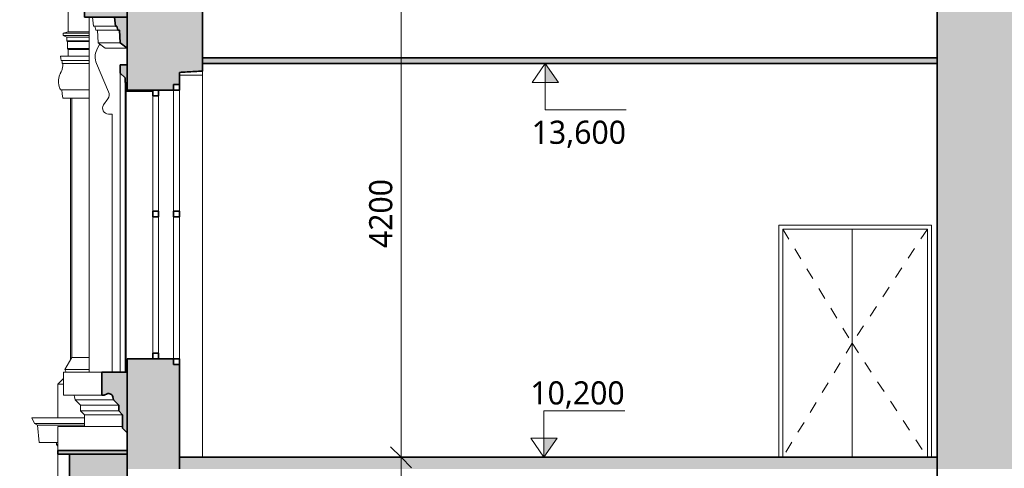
# Model space of a CAD drawing. Header units: metres. Extents: x -2.8 to 28.4, y -7 to 24.8.
# Tile 6 of 14: x -0.6 to 7.9, y 10.1 to 14. Entities that reach past the tile are written whole.
import ezdxf

# ---------------------------------------------------------------- set-up
doc = ezdxf.new("R2010")
doc.units = ezdxf.units.M
doc.linetypes.add('AV - Carkovana 2mm', pattern=[0.0027, 0.002, -0.0007])
for name, color, linetype, lineweight in [('AV-KOTY', 7, 'Continuous', 5), ('AV-KOTY-100', 7, 'Continuous', 5), ('AV-SRAFY', 7, 'Continuous', 35), ('AV-STAVBA', 7, 'Continuous', 18)]:
    doc.layers.add(name, color=color, linetype=linetype, lineweight=lineweight)
doc.styles.add('Trebuchet MS', font='trebuc.ttf', dxfattribs={"height": 0.2})
doc.dimstyles.new('2_mm_-_O_-_Blue_-_mm', dxfattribs={"dimscale": 0.3048, "dimtxt": 0.20619, "dimasz": 0.590551, "dimexe": 0.393701, "dimexo": 0.0625, "dimgap": 0.065617, "dimtad": 1, "dimdec": 0, "dimlfac": 1000, "dimzin": 0, "dimdsep": 46, "dimtxsty": 'Trebuchet MS', "dimblk1": 'OBLIQUE', "dimblk2": 'OBLIQUE', "dimsah": 1, "dimcen": 0.09, "dimazin": 0, "dimtfac": 1, "dimtdec": 4, "dimtix": 1, "dimtmove": 0, "dimatfit": 3, "dimfxl": 0.984252, "dimfxlon": 1, "dimtvp": 1, "dimtfill": 1, "dimtolj": 1, "dimtzin": 0, "dimarcsym": 2})

# ---------------------------------------------------------------- blocks, each defined once
blk = doc.blocks.new('DO_2-L_Ocel_ - 1250x1970-V1-Řez A-A_')
at = {"layer": 'AV-STAVBA'}
for p, q in [((7.3082, 12.205), (5.9882, 12.205)), ((5.9882, 12.205), (5.9882, 10.2)), ((6.0232, 10.2), (6.0232, 12.17)), ((6.0232, 12.17), (7.2732, 12.17)), ((6.6232, 12.17), (6.6232, 10.2)), ((6.6232, 10.2), (6.6232, 12.17)), ((7.2732, 12.17), (7.2732, 10.2)), ((7.3082, 10.2), (7.3082, 12.205))]:
    blk.add_line(p, q, dxfattribs=at)
at = {"layer": 'AV-STAVBA', "linetype": 'AV - Carkovana 2mm'}
for p, q in [((6.0232, 12.17), (6.6232, 11.185)), ((7.2732, 12.17), (6.6232, 11.185)), ((6.6232, 11.185), (6.0232, 10.2)), ((6.6232, 11.185), (7.2732, 10.2))]:
    blk.add_line(p, q, dxfattribs=at)
blk = doc.blocks.new('WI_2-2_dvojité_bez středního sloupku - 1250x2320-1217601-Řez A-A_')
at = {"layer": 'AV-STAVBA', "lineweight": 35}
for p, q in [((0.6282, 13.37), (0.5782, 13.37)), ((0.5782, 13.37), (0.5782, 13.32)), ((0.6282, 13.32), (0.6282, 13.37)), ((0.7582, 13.42), (0.7582, 13.37)), ((0.8082, 13.42), (0.7582, 13.42)), ((0.7582, 13.37), (0.8082, 13.37)), ((0.8082, 13.37), (0.8082, 13.42)), ((0.5782, 13.32), (0.6282, 13.32)), ((0.6282, 12.325), (0.5782, 12.325)), ((0.5782, 12.325), (0.5782, 12.275)), ((0.5782, 12.275), (0.6282, 12.275)), ((0.6282, 12.275), (0.6282, 12.325)), ((0.7582, 12.325), (0.7582, 12.275)), ((0.8082, 12.325), (0.7582, 12.325)), ((0.7582, 12.275), (0.8082, 12.275)), ((0.8082, 12.275), (0.8082, 12.325)), ((0.6282, 11.1), (0.5782, 11.1)), ((0.5782, 11.1), (0.5782, 11.05)), ((0.6282, 11.05), (0.6282, 11.1)), ((0.5782, 11.05), (0.6282, 11.05)), ((0.7582, 11.05), (0.7582, 11)), ((0.8082, 11.05), (0.7582, 11.05)), ((0.7582, 11), (0.8082, 11)), ((0.8082, 11), (0.8082, 11.05))]:
    blk.add_line(p, q, dxfattribs=at)
at = {"layer": 'AV-STAVBA'}
for p, q in [((0.7582, 12.325), (0.7582, 13.37)), ((0.8082, 12.325), (0.8082, 13.37)), ((0.5782, 13.32), (0.5782, 12.325)), ((0.6282, 13.32), (0.6282, 12.325)), ((0.5782, 12.275), (0.5782, 11.1)), ((0.6282, 12.275), (0.6282, 11.1)), ((0.7582, 11.05), (0.7582, 12.275)), ((0.8082, 11.05), (0.8082, 12.275))]:
    blk.add_line(p, q, dxfattribs=at)
blk = doc.blocks.new('Tympanon a šambrána 2NP3 - Tympanon a šambrána 2NP-1609617-Řez A-A_')
at = {"layer": 'AV-STAVBA'}
for points in [[(0.3582, 9.9597), (0.3582, 10.2258), (-0.1418, 10.2258), (-0.1418, 9.9597), (0.3275, 9.9597)], [(0.1182, 9.4058), (0.1182, 9.551), (0.0282, 9.551), (0.0557, 9.5034), (0.0557, 9.4534), (0.0907, 9.4534), (0.1004, 9.4366)], [(0.3275, 9.241), (0.3582, 9.241), (0.3582, 9.551), (0.1182, 9.551), (0.1182, 9.241), (0.1295, 9.241)], [(0.1382, 9.106), (0.3582, 9.106), (0.3582, 9.241), (0.1382, 9.241)]]:
    blk.add_hatch(color=256, dxfattribs=at).paths.add_polyline_path(points)
h = blk.add_hatch(color=256, dxfattribs=at)
h.paths.add_polyline_path([(-0.0686, 9.551), (0.3582, 9.551), (0.3582, 9.701), (-0.0918, 9.701), (-0.0918, 9.551)])
h.paths.add_polyline_path([(-0.0686, 9.7469), (0.3582, 9.7469), (0.3582, 9.9597), (-0.0918, 9.9597), (-0.0918, 9.7469)])
at = {"layer": 'AV-STAVBA', "lineweight": 35}
for p, q in [((-0.1418, 10.2258), (-0.1418, 9.9597)), ((0.3582, 10.2258), (-0.1418, 10.2258)), ((0.3582, 9.9597), (0.3582, 10.2258)), ((-0.1418, 9.9597), (0.3582, 9.9597)), ((-0.0918, 9.9597), (-0.0918, 9.7469)), ((0.3582, 9.9597), (-0.0918, 9.9597)), ((0.3582, 9.7469), (0.3582, 9.9597)), ((-0.0918, 9.7469), (0.3582, 9.7469)), ((-0.0918, 9.701), (-0.0918, 9.551)), ((0.3582, 9.701), (-0.0918, 9.701)), ((0.3582, 9.551), (0.3582, 9.701)), ((-0.0918, 9.551), (0.3582, 9.551)), ((0.1182, 9.551), (0.0282, 9.551)), ((0.0282, 9.551), (0.0557, 9.5034)), ((0.1182, 9.4058), (0.1182, 9.551)), ((0.1182, 9.551), (0.1182, 9.241)), ((0.3582, 9.551), (0.1182, 9.551)), ((0.3582, 9.241), (0.3582, 9.551)), ((0.0557, 9.5034), (0.0557, 9.4534)), ((0.0557, 9.4534), (0.0907, 9.4534)), ((0.0907, 9.4534), (0.1182, 9.4058)), ((0.1182, 9.241), (0.3582, 9.241)), ((0.1382, 9.241), (0.1382, 9.106)), ((0.3582, 9.241), (0.1382, 9.241)), ((0.3582, 9.106), (0.3582, 9.241)), ((0.1382, 9.106), (0.3582, 9.106))]:
    blk.add_line(p, q, dxfattribs=at)
at = {"layer": 'AV-STAVBA'}
for p, q in [((-0.1418, 9.7095), (-0.1418, 9.9597)), ((-0.0918, 9.7095), (-0.1418, 9.7095)), ((-0.0918, 9.701), (-0.0918, 9.7469)), ((0.0582, 9.106), (0.1382, 9.106)), ((0.0666, 9.0265), (0.0582, 9.106)), ((0.3582, 9.0265), (0.0666, 9.0265)), ((0.0856, 8.9927), (0.0766, 9.0265)), ((0.3582, 8.9927), (0.0856, 8.9927)), ((0.1064, 8.8828), (0.1006, 8.9927)), ((0.1137, 8.866), (0.0943, 8.8245)), ((0.1682, 8.8377), (0.1064, 8.8828)), ((0.3582, 8.8828), (0.1064, 8.8828)), ((0.1294, 8.866), (0.1137, 8.866)), ((0.3582, 8.8377), (0.1682, 8.8377)), ((0.0922, 8.7065), (0.1962, 8.4615)), ((0.1896, 8.3989), (0.1537, 8.3475)), ((0.1946, 8.2688), (0.2282, 8.2688)), ((0.2282, 8.2688), (0.2282, 6.2))]:
    blk.add_line(p, q, dxfattribs=at)
for centre, radius, start, end in [((0.2257, 8.7632), 0.145, 155, 203), ((0.1364, 8.4361), 0.065, 325, 23), ((0.1946, 8.3188), 0.05, 145, 270)]:
    blk.add_arc(centre, radius, start, end, dxfattribs=at)
blk = doc.blocks.new('Podokenní římsa 3NP - Podokenní římsa 3NP-1611802-Řez A-A_')
at = {"layer": 'AV-STAVBA'}
blk.add_hatch(color=256, dxfattribs=at).paths.add_polyline_path([(0.3582, 10.4115), (0.3582, 10.935), (0.1382, 10.935), (0.1382, 10.735), (0.1582, 10.735), (0.1837, 10.7469), (0.1991, 10.7502), (0.2144, 10.7464), (0.2265, 10.7362), (0.2329, 10.7218), (0.2377, 10.697), (0.2837, 10.651), (0.2837, 10.601), (0.3182, 10.5665), (0.3182, 10.4515), (0.3275, 10.4422)])
for p, q in [((-0.1918, 10.935), (0.1382, 10.935)), ((-0.1918, 10.735), (-0.1918, 10.935)), ((0.1382, 10.735), (-0.1918, 10.735)), ((-0.0923, 10.697), (-0.0971, 10.7218)), ((-0.0463, 10.651), (-0.0923, 10.697)), ((0.2377, 10.697), (-0.0923, 10.697)), ((-0.0463, 10.601), (-0.0463, 10.651)), ((0.2837, 10.651), (-0.0463, 10.651)), ((-0.0118, 10.5665), (-0.0463, 10.601)), ((0.2837, 10.601), (-0.0463, 10.601)), ((-0.0118, 10.4659), (-0.0118, 10.5665)), ((0.3182, 10.5665), (-0.0118, 10.5665))]:
    blk.add_line(p, q, dxfattribs=at)
at = {"layer": 'AV-STAVBA', "lineweight": 35}
for p, q in [((0.3582, 10.935), (0.1382, 10.935)), ((0.1382, 10.935), (0.1382, 10.735)), ((0.3582, 10.4115), (0.3582, 10.935)), ((0.1382, 10.735), (0.1582, 10.735)), ((0.1582, 10.735), (0.1837, 10.7469)), ((0.2329, 10.7218), (0.2377, 10.697)), ((0.2377, 10.697), (0.2837, 10.651)), ((0.2837, 10.651), (0.2837, 10.601)), ((0.2837, 10.601), (0.3182, 10.5665)), ((0.3182, 10.5665), (0.3182, 10.4515)), ((0.3182, 10.4515), (0.3582, 10.4115))]:
    blk.add_line(p, q, dxfattribs=at)
blk.add_arc((0.1985, 10.7152), 0.035, 11, 115, dxfattribs=at)
at = {"layer": 'AV-STAVBA'}
blk.add_open_spline([(-0.0971, 10.7218), (-0.0977, 10.7248), (-0.0992, 10.7292), (-0.1016, 10.7334), (-0.1026, 10.7349), (-0.1028, 10.7352)], degree=3, knots=[0, 0, 0, 0, 0.1428571, 0.2142857, 0.2290641, 0.2290641, 0.2290641, 0.2290641], dxfattribs=at)
for points in [[(0.2155, 10.7458), (0.2151, 10.746), (0.2144, 10.7464), (0.2136, 10.7467), (0.2132, 10.7469)], [(0.2272, 10.7351), (0.2268, 10.7357), (0.2264, 10.7363), (0.226, 10.7368)]]:
    blk.add_open_spline(points, degree=3, dxfattribs=at)
blk = doc.blocks.new('Tympanon a šambrána 3NP4 - Tympanon a šambrána 2NP-1615841-Řez A-A_')
at = {"layer": 'AV-STAVBA'}
h = blk.add_hatch(color=256, dxfattribs=at)
h.paths.add_polyline_path([(-0.0118, 14.001), (0.3582, 14.001), (0.3582, 14.121), (-0.0118, 14.121)])
h.paths.add_polyline_path([(0.1295, 14.3195), (0.3582, 14.3195), (0.3582, 14.6407), (-0.0704, 14.6407), (-0.0704, 14.3195), (-0.0686, 14.3195)])
for points in [[(0.3582, 13.7327), (0.3582, 14.001), (0.2482, 14.001), (0.2566, 13.9215), (0.2666, 13.9215), (0.2756, 13.8877), (0.2906, 13.8877), (0.2964, 13.7778), (0.3275, 13.7551)], [(0.5255, 13.36), (0.5782, 13.36), (0.5782, 13.37), (0.3582, 13.37), (0.3582, 13.59), (0.297, 13.59), (0.297, 13.5177), (0.3394, 13.4753), (0.3394, 13.4403), (0.3482, 13.425), (0.3482, 13.36)]]:
    blk.add_hatch(color=256, dxfattribs=at).paths.add_polyline_path(points)
at = {"layer": 'AV-STAVBA', "lineweight": 35}
for p, q in [((0.3582, 14.6407), (-0.0704, 14.6407)), ((-0.0704, 14.6407), (-0.0704, 14.3195)), ((0.3582, 14.3195), (0.3582, 14.6407)), ((-0.0704, 14.3195), (0.3582, 14.3195)), ((-0.0118, 14.121), (-0.0118, 14.001)), ((0.3582, 14.121), (-0.0118, 14.121)), ((0.3582, 14.001), (0.3582, 14.121)), ((-0.0118, 14.001), (0.3582, 14.001)), ((0.3582, 14.001), (0.2482, 14.001)), ((0.2482, 14.001), (0.2566, 13.9215)), ((0.3582, 13.7327), (0.3582, 14.001)), ((0.2566, 13.9215), (0.2666, 13.9215)), ((0.2666, 13.9215), (0.2756, 13.8877)), ((0.2756, 13.8877), (0.2906, 13.8877)), ((0.2906, 13.8877), (0.2964, 13.7778)), ((0.2964, 13.7778), (0.3582, 13.7327)), ((0.3582, 13.59), (0.297, 13.59)), ((0.297, 13.59), (0.297, 13.5177)), ((0.3582, 13.37), (0.3582, 13.59)), ((0.297, 13.5177), (0.3394, 13.4753)), ((0.3394, 13.4753), (0.3394, 13.4403)), ((0.3394, 13.4403), (0.3482, 13.425)), ((0.3482, 13.425), (0.3482, 13.36)), ((0.5782, 13.37), (0.3582, 13.37)), ((0.5782, 13.36), (0.5782, 13.37)), ((0.3482, 13.36), (0.5782, 13.36))]:
    blk.add_line(p, q, dxfattribs=at)
at = {"layer": 'AV-STAVBA'}
for p, q in [((-0.0704, 14.061), (-0.0704, 14.3204)), ((-0.0118, 14.061), (-0.0704, 14.061)), ((0.0666, 13.9215), (0.0582, 14.001)), ((0.2566, 13.9215), (0.0666, 13.9215)), ((0.0856, 13.8877), (0.0766, 13.9215)), ((0.2756, 13.8877), (0.0856, 13.8877)), ((0.1064, 13.7778), (0.1006, 13.8877)), ((0.1137, 13.761), (0.0943, 13.7195)), ((0.1682, 13.7327), (0.1064, 13.7778)), ((0.2964, 13.7778), (0.1064, 13.7778)), ((0.1294, 13.761), (0.1137, 13.761)), ((0.3582, 13.7327), (0.1682, 13.7327)), ((0.0922, 13.6015), (0.1962, 13.3565)), ((0.297, 13.5177), (0.297, 10.935)), ((0.3394, 13.4403), (0.3394, 10.935)), ((0.1896, 13.2939), (0.1537, 13.2425)), ((0.3482, 13.36), (0.3482, 10.935)), ((0.1946, 13.1638), (0.2282, 13.1638)), ((0.2282, 13.1638), (0.2282, 10.935))]:
    blk.add_line(p, q, dxfattribs=at)
for centre, radius, start, end in [((0.2257, 13.6582), 0.145, 155, 203), ((0.1364, 13.3311), 0.065, 325, 23), ((0.1946, 13.2138), 0.05, 145, 270)]:
    blk.add_arc(centre, radius, start, end, dxfattribs=at)
blk = doc.blocks.new('Šambrána krajní_2NP - Šambrána krajní_2NP-1626826-Řez A-A_')
at = {"layer": 'AV-STAVBA'}
for p, q in [((-0.5718, 14.6476), (-0.5718, 14.6787)), ((-0.5718, 14.5075), (-0.5718, 14.6476)), ((-0.1818, 14.6476), (-0.5718, 14.6476)), ((-0.1818, 14.5075), (-0.5718, 14.5075)), ((-0.476, 14.4521), (-0.5018, 14.5075)), ((-0.4471, 14.4355), (-0.476, 14.4521)), ((-0.1818, 14.4521), (-0.476, 14.4521)), ((-0.4326, 14.2694), (-0.4471, 14.4355)), ((-0.1818, 14.4355), (-0.4471, 14.4355)), ((-0.1818, 14.2694), (-0.4326, 14.2694)), ((-0.2649, 14.2495), (-0.2649, 14.2694)), ((-0.2452, 14.2298), (-0.2649, 14.2495)), ((-0.0704, 14.2495), (-0.2649, 14.2495)), ((-0.2415, 14.1868), (-0.2452, 14.2298)), ((-0.0704, 14.2298), (-0.2452, 14.2298)), ((-0.0704, 14.1868), (-0.2415, 14.1868)), ((-0.2102, 14.1683), (-0.2102, 14.1868)), ((-0.1984, 14.1566), (-0.2102, 14.1683)), ((-0.0704, 14.1683), (-0.2102, 14.1683)), ((-0.1796, 14.1163), (-0.1984, 14.1566)), ((-0.0704, 14.1566), (-0.1984, 14.1566)), ((-0.1518, 14.0765), (-0.1796, 14.1163)), ((-0.0704, 14.1163), (-0.1796, 14.1163)), ((-0.0704, 14.0765), (-0.1518, 14.0765)), ((-0.1518, 13.8734), (-0.1518, 14.0765)), ((-0.1974, 13.8612), (-0.1518, 13.8734)), ((-0.1518, 13.8734), (0.0282, 13.8734)), ((-0.1974, 13.8412), (-0.1974, 13.8612)), ((0.0282, 13.8612), (-0.1974, 13.8612)), ((-0.1657, 13.8264), (-0.1974, 13.8412)), ((0.0282, 13.8412), (-0.1974, 13.8412)), ((-0.1657, 13.7964), (-0.1657, 13.8264)), ((0.0282, 13.8264), (-0.1657, 13.8264)), ((-0.1587, 13.7894), (-0.1657, 13.7964)), ((0.0282, 13.7964), (-0.1657, 13.7964)), ((-0.1587, 13.7294), (-0.1587, 13.7894)), ((0.0282, 13.7894), (-0.1587, 13.7894)), ((-0.1518, 13.7225), (-0.1587, 13.7294)), ((0.0282, 13.7294), (-0.1587, 13.7294)), ((0.0282, 13.7225), (-0.1518, 13.7225)), ((-0.1518, 13.6625), (-0.1518, 13.7225)), ((0.0282, 13.6625), (-0.2197, 13.6625)), ((0.0282, 13.6249), (-0.2141, 13.6249)), ((0.0282, 13.6014), (-0.2039, 13.6014)), ((-0.214, 13.3716), (0.0282, 13.3716)), ((-0.214, 13.3716), (-0.2075, 13.3716)), ((-0.214, 13.3716), (-0.2075, 13.3716)), ((-0.214, 13.3716), (-0.2075, 13.3716)), ((0.0282, 13.3013), (-0.1993, 13.3013)), ((-0.1318, 11.0439), (-0.1318, 13.3013)), ((-0.1318, 13.3013), (-0.1218, 13.3013)), ((-0.1218, 13.3013), (-0.1218, 11.0613)), ((-0.1218, 11.0613), (-0.1218, 13.3013)), ((0.0282, 13.3013), (-0.1218, 13.3013)), ((-0.1818, 10.9573), (-0.1218, 11.0613)), ((-0.1218, 11.0613), (-0.1218, 11.0613)), ((-0.1218, 11.0613), (0.0282, 11.0613)), ((-0.1689, 10.935), (-0.1818, 10.9573)), ((0.0282, 10.9573), (-0.1818, 10.9573)), ((-0.2426, 10.8309), (-0.1928, 10.8807)), ((-0.2426, 10.5413), (-0.2426, 10.8309)), ((-0.1918, 10.8309), (-0.2426, 10.8309)), ((-0.4668, 10.5413), (-0.0118, 10.5413)), ((-0.4435, 10.4914), (-0.4668, 10.5413)), ((-0.4176, 10.4764), (-0.4435, 10.4914)), ((-0.0118, 10.4914), (-0.4435, 10.4914)), ((-0.4045, 10.327), (-0.4176, 10.4764)), ((-0.0118, 10.4764), (-0.4176, 10.4764)), ((-0.2418, 10.327), (-0.4045, 10.327)), ((-0.2536, 10.309), (-0.2536, 10.327)), ((-0.2418, 10.2972), (-0.2536, 10.309)), ((-0.2418, 10.309), (-0.2536, 10.309)), ((-0.1518, 9.869), (-0.1518, 9.9308)), ((-0.2318, 9.869), (-0.1418, 9.869)), ((-0.1974, 9.8199), (-0.2318, 9.869)), ((-0.1974, 9.7999), (-0.1974, 9.8199)), ((-0.1418, 9.8199), (-0.1974, 9.8199)), ((-0.1657, 9.7851), (-0.1974, 9.7999)), ((-0.1418, 9.7999), (-0.1974, 9.7999)), ((-0.1657, 9.7551), (-0.1657, 9.7851)), ((-0.1418, 9.7851), (-0.1657, 9.7851)), ((-0.1587, 9.7482), (-0.1657, 9.7551)), ((-0.1418, 9.7551), (-0.1657, 9.7551)), ((-0.1587, 9.6882), (-0.1587, 9.7482)), ((-0.1418, 9.7482), (-0.1587, 9.7482)), ((-0.1518, 9.6812), (-0.1587, 9.6882)), ((-0.0918, 9.6882), (-0.1587, 9.6882)), ((-0.0918, 9.6812), (-0.1518, 9.6812)), ((-0.1518, 9.5613), (-0.1518, 9.6812)), ((-0.0918, 9.5613), (-0.2197, 9.5613)), ((0.0282, 9.5237), (-0.2141, 9.5237)), ((0.0282, 9.5002), (-0.2039, 9.5002)), ((-0.214, 9.2704), (0.0282, 9.2704)), ((-0.214, 9.2704), (-0.2075, 9.2704)), ((-0.214, 9.2704), (-0.2075, 9.2704)), ((-0.214, 9.2704), (-0.2075, 9.2704)), ((0.0282, 9.2), (-0.1993, 9.2)), ((-0.1318, 6.525), (-0.1318, 9.2)), ((-0.1318, 9.2), (-0.1218, 9.2)), ((-0.1218, 9.2), (-0.1218, 6.525)), ((-0.1218, 6.525), (-0.1218, 9.2)), ((0.0282, 9.2), (-0.1218, 9.2)), ((-0.1593, 6.46), (-0.1218, 6.525)), ((-0.1218, 6.525), (-0.1318, 6.525)), ((-0.1218, 6.525), (0.0282, 6.525)), ((-0.1973, 6.381), (-0.1443, 6.4341)), ((-0.1443, 6.4341), (-0.1593, 6.46)), ((0.0282, 6.46), (-0.1593, 6.46)), ((0.0282, 6.4341), (-0.1443, 6.4341)), ((-0.1973, 6.2), (-0.1973, 6.381)), ((0.0282, 6.381), (-0.1973, 6.381))]:
    blk.add_line(p, q, dxfattribs=at)
at = {"layer": 'AV-STAVBA', "flags": 128}
for points in [[(-0.2197, 13.6625), (-0.2169, 13.6438), (-0.2141, 13.6249)], [(-0.2067, 13.6249), (-0.2053, 13.6132), (-0.2039, 13.6014)], [(-0.2076, 13.3719), (-0.2035, 13.3388), (-0.1993, 13.3013)], [(-0.2197, 9.5613), (-0.2169, 9.5425), (-0.2141, 9.5237)], [(-0.2067, 9.5237), (-0.2053, 9.5119), (-0.2039, 9.5002)], [(-0.2076, 9.2706), (-0.2035, 9.2375), (-0.1993, 9.2)]]:
    blk.add_lwpolyline(points, dxfattribs=at)
at = {"layer": 'AV-STAVBA'}
for points in [[(-0.1978, 13.6014), (-0.1985, 13.5901), (-0.2009, 13.5683), (-0.2073, 13.54), (-0.2139, 13.5255), (-0.2177, 13.5195)], [(-0.2177, 13.5195), (-0.2195, 13.5167), (-0.2231, 13.5102), (-0.228, 13.4984), (-0.2321, 13.4847), (-0.2351, 13.4695), (-0.2367, 13.4533), (-0.2367, 13.4366), (-0.2351, 13.4204), (-0.2321, 13.4052), (-0.2279, 13.3915), (-0.2247, 13.3836), (-0.223, 13.3801)], [(-0.223, 13.3801), (-0.2222, 13.3785), (-0.2206, 13.3758), (-0.218, 13.373), (-0.2154, 13.3716), (-0.2136, 13.3716), (-0.2128, 13.3718)], [(-0.2128, 13.3718), (-0.2136, 13.3716), (-0.2145, 13.3716), (-0.2154, 13.3718)], [(-0.2154, 13.3718), (-0.2145, 13.3716), (-0.2136, 13.3716), (-0.2128, 13.3718)], [(-0.2128, 13.3718), (-0.2136, 13.3716), (-0.2145, 13.3716), (-0.2154, 13.3718)], [(-0.1978, 9.5002), (-0.1985, 9.4889), (-0.2009, 9.467), (-0.2073, 9.4388), (-0.2139, 9.4243), (-0.2177, 9.4183)], [(-0.2177, 9.4183), (-0.2195, 9.4154), (-0.2231, 9.409), (-0.228, 9.3972), (-0.2321, 9.3835), (-0.2351, 9.3683), (-0.2367, 9.352), (-0.2367, 9.3354), (-0.2351, 9.3191), (-0.2321, 9.3039), (-0.2279, 9.2902), (-0.2247, 9.2824), (-0.223, 9.2788)], [(-0.223, 9.2788), (-0.2222, 9.2773), (-0.2206, 9.2746), (-0.218, 9.2718), (-0.2154, 9.2703), (-0.2136, 9.2703), (-0.2128, 9.2705)], [(-0.2128, 9.2705), (-0.2136, 9.2703), (-0.2145, 9.2703), (-0.2154, 9.2706)], [(-0.2154, 9.2706), (-0.2145, 9.2703), (-0.2136, 9.2703), (-0.2128, 9.2705)], [(-0.2128, 9.2705), (-0.2136, 9.2703), (-0.2145, 9.2703), (-0.2154, 9.2706)]]:
    blk.add_open_spline(points, degree=3, dxfattribs=at)
blk = doc.blocks.new('Spot Elevations - Vyskova kota vertikalni-6115-Řez A-A_')
at = {"layer": 'AV-KOTY', "true_color": 0x0000ff}
blk.add_hatch(color=5, dxfattribs=at).paths.add_polyline_path([(3.955, -3.95), (3.955, -3.7862), (4.0697, -3.7862)])
at = {"layer": 'AV-KOTY', "color": 5, "true_color": 0x0000ff}
for p, q in [((3.955, -3.55), (4.655, -3.55)), ((3.955, -3.95), (3.955, -3.55)), ((3.8403, -3.7862), (4.0697, -3.7862)), ((3.955, -3.95), (3.8403, -3.7862)), ((3.955, -3.95), (4.0697, -3.7862)), ((3.955, -3.95), (4.0697, -3.7862)), ((4.0697, -3.7862), (3.955, -3.7862)), ((3.955, -3.7862), (3.955, -3.95)), ((3.7823, -3.95), (4.1276, -3.95))]:
    blk.add_line(p, q, dxfattribs=at)
blk = doc.blocks.new('DIMBLOCK2-Řez A-A_')
at = {"layer": 'AV-KOTY-100', "color": 5, "true_color": 0x0000ff}
for p, q in [((2.7242, 14.4), (2.6342, 14.49)), ((2.7242, 14.4), (2.6042, 14.4)), ((2.7242, 14.4), (2.7242, 10.2)), ((2.7242, 14.4), (2.8142, 14.31)), ((2.7242, 14.4), (3.0242, 14.4)), ((2.7242, 10.2), (2.6342, 10.29)), ((2.7242, 10.2), (2.6042, 10.2)), ((2.7242, 10.2), (2.8142, 10.11)), ((2.7242, 10.2), (3.0242, 10.2))]:
    blk.add_line(p, q, dxfattribs=at)
at = {"layer": 'AV-KOTY-100', "color": 0, "insert": (2.4483, 12.0064), "char_height": 0.2, "width": 0.704541, "attachment_point": 1, "rotation": 90, "line_spacing_factor": 1.048425, "style": 'Trebuchet MS', "bg_fill": 3, "box_fill_scale": 1.25, "bg_fill_color": 256, "bg_fill_true_color": 13158600, "bg_fill_transparency": 0}
blk.add_mtext('4200', dxfattribs=at)
blk = doc.blocks.new('_Oblique')
at = {"color": 0, "linetype": 'ByBlock', "lineweight": -2}
blk.add_line((-0.5, -0.5), (0.5, 0.5), dxfattribs=at)
blk = doc.blocks.new('DIMBLOCK3-Řez A-A_')
at = {"layer": 'AV-KOTY-100', "color": 5, "true_color": 0x0000ff}
for p, q in [((2.7242, 10.2), (2.6342, 10.29)), ((2.7242, 10.2), (2.6042, 10.2)), ((2.7242, 10.2), (2.7242, 5.5)), ((2.7242, 10.2), (2.8142, 10.11)), ((2.7242, 10.2), (3.0242, 10.2)), ((2.7242, 5.5), (2.6342, 5.59)), ((2.7242, 5.5), (2.6042, 5.5)), ((2.7242, 5.5), (2.8142, 5.41)), ((2.7242, 5.5), (3.0242, 5.5))]:
    blk.add_line(p, q, dxfattribs=at)
at = {"layer": 'AV-KOTY-100', "color": 0, "insert": (2.4483, 7.5564), "char_height": 0.2, "width": 0.704541, "attachment_point": 1, "rotation": 90, "line_spacing_factor": 1.048425, "style": 'Trebuchet MS', "bg_fill": 3, "box_fill_scale": 1.25, "bg_fill_color": 256, "bg_fill_true_color": 13158600, "bg_fill_transparency": 0}
blk.add_mtext('4700', dxfattribs=at)

msp = doc.modelspace()

# ---------------------------------------------------------------- hatches: boundary and pattern name
at = {"layer": 'AV-SRAFY', "lineweight": 18}
h = msp.add_hatch(color=256, dxfattribs=at)
h.paths.add_polyline_path([(0.5255, 10.1), (0.8082, 10.1), (0.8082, 11), (0.7582, 11), (0.7582, 11.05), (0.3582, 11.05), (0.3582, 10.1)])
h.paths.add_polyline_path([(0.3582, 13.37), (0.7582, 13.37), (0.7582, 13.42), (0.8082, 13.42), (0.8082, 13.5238), (1.0082, 13.5354), (1.0082, 14.3), (0.3582, 14.3), (0.3582, 13.408)])
for points in [[(7.6547, 10.1), (8.0382, 10.1), (8.0382, 14.3), (7.3582, 14.3), (7.3582, 10.1)], [(7.3582, 10.1), (7.3582, 10.2), (0.8082, 10.2), (0.8082, 10.1), (6.0705, 10.1)]]:
    msp.add_hatch(color=256, dxfattribs=at).paths.add_polyline_path(points)
at = {"layer": 'AV-STAVBA'}
for points in [[(6.0705, 13.6), (7.3582, 13.6), (7.3582, 13.65), (1.0082, 13.65), (1.0082, 13.6), (2.9019, 13.6)], [(-0.2418, 10.2258), (0.3582, 10.2258), (0.3582, 10.2577), (-0.2418, 10.2577)]]:
    msp.add_hatch(color=256, dxfattribs=at).paths.add_polyline_path(points)

# ---------------------------------------------------------------- linework, layer by layer
at = {"layer": 'AV-STAVBA', "lineweight": 35}
for p, q in [((0.3582, 17.5855), (0.3582, 13.37)), ((1.0082, 13.5354), (1.0082, 14.3)), ((7.3582, 14.3), (7.3582, -0.84)), ((7.3582, 13.65), (1.0082, 13.65)), ((1.0082, 13.6), (7.3582, 13.6)), ((0.8082, 13.42), (0.8082, 13.5238)), ((0.3582, 13.37), (0.7582, 13.37)), ((0.7582, 13.37), (0.7582, 13.42)), ((0.7582, 13.42), (0.8082, 13.42)), ((0.3582, 11.05), (0.3582, 8.95)), ((0.7582, 11.05), (0.3582, 11.05)), ((0.7582, 11), (0.7582, 11.05)), ((0.8082, 11), (0.7582, 11)), ((0.8082, 11), (0.8082, 10.1)), ((0.3582, 10.2577), (-0.2418, 10.2577)), ((-0.2418, 10.2577), (-0.2418, 10.2258)), ((-0.2418, 10.2258), (0.3582, 10.2258)), ((7.3582, 10.2), (0.8082, 10.2))]:
    msp.add_line(p, q, dxfattribs=at)
at = {"layer": 'AV-STAVBA'}
for p, q in [((0.0282, 10.935), (0.0282, 14.001)), ((1.0082, 13.5354), (1.0082, 10.2)), ((1.0082, 13.5), (0.8082, 13.5)), ((0.7582, 12.325), (0.7582, 13.37)), ((0.7582, 11.05), (0.7582, 12.275)), ((5.9882, 10.2), (5.9882, 12.205)), ((5.9882, 12.205), (7.3082, 12.205)), ((7.3082, 12.205), (7.3082, 10.2)), ((0.3182, 10.4659), (-0.2418, 10.4659)), ((-0.2418, 10.2577), (-0.2418, 10.4659)), ((-0.2418, 9.9308), (-0.2418, 10.2258))]:
    msp.add_line(p, q, dxfattribs=at)
at = {"layer": 'AV-STAVBA', "lineweight": 35}
msp.add_open_spline([(0.8082, 13.5238), (0.8304, 13.5251), (0.8749, 13.5276), (0.9415, 13.5315), (0.986, 13.5341), (1.0082, 13.5354)], degree=3, dxfattribs=at)

# ---------------------------------------------------------------- block references
at = {"layer": 'AV-KOTY', "color": 5, "true_color": 0x0000ff, "extrusion": (0, 0, -1), "rotation": 180}
msp.add_blockref('Spot Elevations - Vyskova kota vertikalni-6115-Řez A-A_', (-0.0158, 9.65), dxfattribs=at)
at = {"layer": 'AV-KOTY', "color": 5, "true_color": 0x0000ff}
msp.add_blockref('Spot Elevations - Vyskova kota vertikalni-6115-Řez A-A_', (0.0043, 14.15), dxfattribs=at)
at = {"layer": 'AV-STAVBA'}
for name in ['Šambrána krajní_2NP - Šambrána krajní_2NP-1626826-Řez A-A_', 'Tympanon a šambrána 3NP4 - Tympanon a šambrána 2NP-1615841-Řez A-A_', 'WI_2-2_dvojité_bez středního sloupku - 1250x2320-1217601-Řez A-A_', 'Podokenní římsa 3NP - Podokenní římsa 3NP-1611802-Řez A-A_', 'Tympanon a šambrána 2NP3 - Tympanon a šambrána 2NP-1609617-Řez A-A_']:
    msp.add_blockref(name, (0, 0), dxfattribs=at)
at = {"layer": 'AV-STAVBA', "linetype": 'AV - Carkovana 2mm'}
msp.add_blockref('DO_2-L_Ocel_ - 1250x1970-V1-Řez A-A_', (0, 0), dxfattribs=at)

# ---------------------------------------------------------------- texts
at = {"layer": 'AV-KOTY', "color": 5, "true_color": 0x0000ff, "char_height": 0.2, "width": 1.002048, "attachment_point": 1, "line_spacing_factor": 1.048425, "style": 'Trebuchet MS'}
for s, insert in [('13,600', (3.8533, 13.1064)), ('10,200', (3.8418, 10.8559))]:
    msp.add_mtext(s, dxfattribs=dict(at, insert=insert))

# ---------------------------------------------------------------- next in the draw order: dimensions: what is measured, and where the dimension line sits
at = {"layer": 'AV-KOTY', "color": 5, "true_color": 0x0000ff}
dim = msp.add_linear_dim(base=(2.7242, 10.2), p1=(3.0242, 14.4), p2=(3.0242, 10.2), angle=90, dimstyle='2_mm_-_O_-_Blue_-_mm', override={"dimpost": '<>', "dimfxl": 4.2}, dxfattribs=at)
dim.commit()
dim.dimension.update_dxf_attribs({"geometry": 'DIMBLOCK2-Řez A-A_', "text_midpoint": (2.6024, 12.3)})

# ---------------------------------------------------------------- next in the draw order: dimensions: what is measured, and where the dimension line sits
dim = msp.add_linear_dim(base=(2.7242, 5.5), p1=(3.0242, 10.2), p2=(3.0242, 5.5), angle=90, dimstyle='2_mm_-_O_-_Blue_-_mm', override={"dimpost": '<>', "dimfxl": 4.7}, dxfattribs=at)
dim.commit()
dim.dimension.update_dxf_attribs({"geometry": 'DIMBLOCK3-Řez A-A_', "text_midpoint": (2.6024, 7.85)})

doc.saveas('drawing.dxf')
